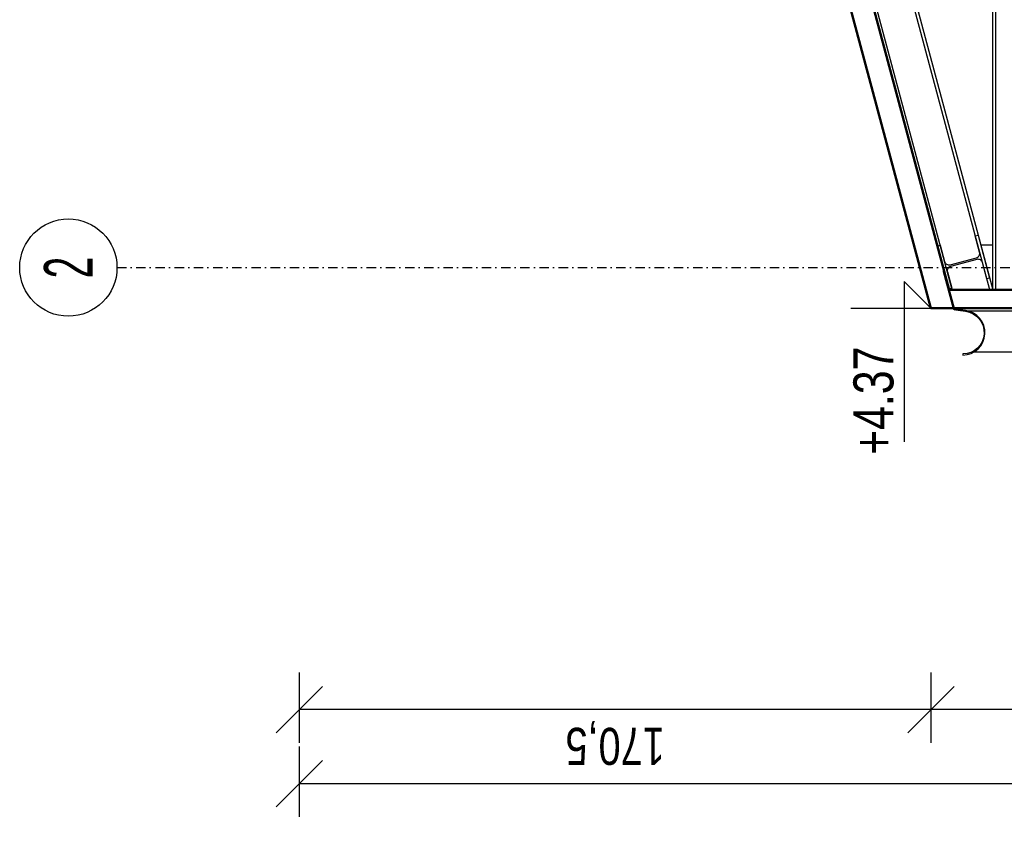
# Model space of a CAD drawing. Header units: centimetres. Extents: x 47725 to 65780, y 1892 to 12037.
# Tile 133 of 156: x 53339 to 53605, y 4366 to 4588. Entities that reach past the tile are written whole.
import ezdxf
from ezdxf.enums import TextEntityAlignment as Align

# ---------------------------------------------------------------- set-up
doc = ezdxf.new("R2010")
doc.units = ezdxf.units.CM
doc.header["$LTSCALE"] = 0.02
doc.linetypes.add('DASHDOT2', pattern=[12.7, 6.35, -3.175, 0, -3.175])
for name, color, linetype in [('33 - linia 2', 3, 'Continuous'), ('A-Grid', 191, 'DASHDOT2'), ('A-Przekrój-cienka', 7, 'Continuous'), ('A-PRZERÓJ', 7, 'Continuous'), ('CKDRZWI_', 7, 'Continuous'), ('CKKOTY_WYS', 3, 'Continuous'), ('CKWYMIAR', 3, 'Continuous')]:
    doc.layers.add(name, color=color, linetype=linetype)
doc.layers.add('CKSCIANY_PRZEKR', color=6, linetype='Continuous', lineweight=50)
doc.styles.add('BA_ARIAL_0.5', font='IC-Romans.shx', dxfattribs={"width": 0.5})
doc.styles.get("Standard").update_dxf_attribs({"font": 'ic-simplex.shx', "width": 0.8})
doc.dimstyles.new('Kopia2 CADKON cm', dxfattribs={"dimscale": 5, "dimtxt": 3, "dimasz": 2.5, "dimexe": 1.8, "dimexo": 5, "dimgap": 0.6, "dimtad": 1, "dimrnd": 0.5, "dimtxsty": 'Standard', "dimblk1": 'OBLIQUE', "dimblk2": 'OBLIQUE', "dimsah": 1, "dimcen": 2.5, "dimadec": 1, "dimazin": 2, "dimtfac": 1, "dimtix": 1, "dimtmove": 2, "dimatfit": 3, "dimldrblk": 'OPEN30', "dimfxl": 2, "dimfxlon": 1, "dimtfill": 1, "dimtolj": 1, "dimarcsym": 0})

# ---------------------------------------------------------------- blocks, each defined once
blk = doc.blocks.new('BA_Axis_Mark')
at = {"linetype": 'Continuous'}
blk.add_circle((0, 0), 37.5, dxfattribs=at)
at = {"linetype": 'Continuous', "style": 'BA_ARIAL_0.5', "width": 0.6}
blk.add_attdef('AXIS_NUMBER', text='', height=37.5, dxfattribs=at).set_placement((0, 0), align=Align.MIDDLE_CENTER)
blk = doc.blocks.new('A$7E8814B2933187')
at = {"color": 7, "linetype": 'Continuous'}
blk.add_line((0, -690), (0, 0), dxfattribs=at)
blk = doc.blocks.new('_OBLIQUE')
at = {"color": 0, "linetype": 'ByBlock'}
blk.add_line((-0.5, -0.5), (0.5, 0.5), dxfattribs=at)
blk = doc.blocks.new('*D1552')
at = {"layer": 'CKWYMIAR', "color": 0, "lineweight": -2}
for p, q in [((53585.01, 4411.32), (53585.01, 4392.32)), ((53672.23, 4411.32), (53672.23, 4392.32)), ((53672.23, 4401.32), (53585.01, 4401.32))]:
    blk.add_line(p, q, dxfattribs=at)
at = {"layer": 'CKWYMIAR', "color": 0, "lineweight": -2, "xscale": 12.5, "yscale": 12.5, "zscale": 12.5, "rotation": 180}
blk.add_blockref('_OBLIQUE', (53585.01, 4401.32), dxfattribs=at)
at = {"layer": 'CKWYMIAR', "color": 0, "lineweight": -2, "xscale": 12.5, "yscale": 12.5, "zscale": 12.5}
blk.add_blockref('_OBLIQUE', (53672.23, 4401.32), dxfattribs=at)
at = {"layer": 'CKWYMIAR', "color": 0, "lineweight": -3, "insert": (53628.62, 4391.32), "char_height": 10, "attachment_point": 5, "rotation": 180, "bg_fill": 3, "box_fill_scale": 1.1, "bg_fill_color": 256, "bg_fill_true_color": 13158600, "bg_fill_transparency": 0}
blk.add_mtext('\\A1;87', dxfattribs=at)
blk = doc.blocks.new('_Open30')
at = {"color": 0, "linetype": 'ByBlock', "lineweight": -2}
for p, q in [((-1, 0.268), (0, 0)), ((0, 0), (-1, -0.268)), ((0, 0), (-1, 0))]:
    blk.add_line(p, q, dxfattribs=at)
blk = doc.blocks.new('*D1553')
at = {"layer": 'CKWYMIAR', "color": 0, "lineweight": -2}
for p, q in [((53414.59, 4411.32), (53414.59, 4392.32)), ((53585.01, 4411.32), (53585.01, 4392.32)), ((53585.01, 4401.32), (53414.59, 4401.32))]:
    blk.add_line(p, q, dxfattribs=at)
at = {"layer": 'CKWYMIAR', "color": 0, "lineweight": -2, "xscale": 12.5, "yscale": 12.5, "zscale": 12.5, "rotation": 180}
blk.add_blockref('_OBLIQUE', (53414.59, 4401.32), dxfattribs=at)
at = {"layer": 'CKWYMIAR', "color": 0, "lineweight": -2, "xscale": 12.5, "yscale": 12.5, "zscale": 12.5}
blk.add_blockref('_OBLIQUE', (53585.01, 4401.32), dxfattribs=at)
at = {"layer": 'CKWYMIAR', "color": 0, "lineweight": -3, "insert": (53499.8, 4392.32), "char_height": 10, "attachment_point": 5, "rotation": 180, "bg_fill": 3, "box_fill_scale": 1.1, "bg_fill_color": 256, "bg_fill_true_color": 13158600, "bg_fill_transparency": 0}
blk.add_mtext('\\A1;170,5', dxfattribs=at)
blk = doc.blocks.new('*D1554')
at = {"layer": 'CKWYMIAR', "color": 0, "lineweight": -2}
for p, q in [((53414.59, 4391.32), (53414.59, 4372.32)), ((54022.23, 4391.32), (54022.23, 4372.32)), ((53414.59, 4381.32), (54022.23, 4381.32))]:
    blk.add_line(p, q, dxfattribs=at)
at = {"layer": 'CKWYMIAR', "color": 0, "lineweight": -2, "xscale": 12.5, "yscale": 12.5, "zscale": 12.5, "rotation": 180}
blk.add_blockref('_OBLIQUE', (53414.59, 4381.32), dxfattribs=at)
at = {"layer": 'CKWYMIAR', "color": 0, "lineweight": -2, "xscale": 12.5, "yscale": 12.5, "zscale": 12.5}
blk.add_blockref('_OBLIQUE', (54022.23, 4381.32), dxfattribs=at)
at = {"layer": 'CKWYMIAR', "color": 0, "lineweight": -3, "insert": (53718.41, 4372.32), "char_height": 10, "attachment_point": 5, "rotation": 180, "bg_fill": 3, "box_fill_scale": 1.1, "bg_fill_color": 256, "bg_fill_true_color": 13158600, "bg_fill_transparency": 0}
blk.add_mtext('\\A1;607,5', dxfattribs=at)
blk = doc.blocks.new('A$7E8AFA1C242BA')
blk.add_lwpolyline([(-12.33, -2.4), (-12.64, -2.4)])
blk.add_arc((-6.59, -2.29), 6.05, 181.0742, 352.2711)
at = {"layer": 'A-Przekrój-cienka'}
for p, q in [((9.93, 2.89), (-0.01, 0.23)), ((9.99, 2.68), (0, 0)), ((9.93, 2.89), (9.99, 2.68)), ((-0.82, -3.08), (-0.48, -0.36)), ((-0.6, -3.1), (-0.26, -0.39))]:
    blk.add_line(p, q, dxfattribs=at)
at = {"layer": 'A-Przekrój-cienka', "extrusion": (0, 0, -1)}
for centre, radius, start, end in [((-0.23, -0.44), 0.711, 6.5576, 70.6278), ((-0.26, -0.45), 0.525, 7.2278, 59.7276), ((6.55, -2.35), 5.78, 187.2278, 359.4911)]:
    blk.add_arc(centre, radius, start, end, dxfattribs=at)
blk = doc.blocks.new('A$7E8B4D2534295')
at = {"layer": '33 - linia 2'}
for points in [[(-6310, -1690.8), (-12, -3.2)], [(-9.3, -120), (-6310, -1808.8), (-6310, -1690.8), (-12, -3.2)], [(-6310, -1699), (-12, -11.5)], [(-6310, -1800.5), (-12, -113)], [(-6190, -1808.8), (-6190, -1776.6)], [(-12, -1922.8), (-6310, -1922.8), (-6310, -1808.8), (-12, -1808.8)], [(-6310, -1816.8), (-12, -1816.8)]]:
    blk.add_lwpolyline(points, dxfattribs=at)
blk.add_lwpolyline([(-6162.5, -1769.3), (-6278.5, -1800.3), (-6280.5, -1792.6), (-6236.6, -1780.8, 0.414214), (-6228.1, -1766.1), (-6247.2, -1694.6, 0.414214), (-6261.9, -1686.2), (-6305.9, -1697.9), (-6308, -1690.2), (-6192, -1659.2), (-6190, -1666.9), (-6233.9, -1678.7, 0.414214), (-6242.4, -1693.4), (-6223.3, -1764.8, 0.414214), (-6208.6, -1773.3), (-6164.6, -1761.5)], format="xyb", close=True, dxfattribs=at)

msp = doc.modelspace()

# ---------------------------------------------------------------- linework, layer by layer
msp.add_line((53596.654, 4497.854), (53994.23, 4497.854))
msp.add_lwpolyline([(53994.23, 4497.854), (53998.786, 4508.854), (53595.085, 4508.854)])
at = {"layer": 'A-Grid', "ltscale": 20}
msp.add_line((53365.419, 4520.604), (54135.635, 4520.604), dxfattribs=at)
at = {"layer": 'CKKOTY_WYS', "ltscale": 0.01}
msp.add_lwpolyline([(53563.409, 4509.605), (53585.009, 4509.604), (53577.809, 4516.804), (53577.807, 4473.604)], dxfattribs=at)
at = {"layer": 'CKSCIANY_PRZEKR'}
msp.add_line((53672.23, 4509.604), (53585.009, 4509.604), dxfattribs=at)
for points in [[(53585.009, 4509.604), (53414.593, 5145.604), (53585.009, 5781.604), (53591.22, 5781.604)], [(53589.88, 5776.604), (53420.805, 5145.604), (53589.88, 4514.604), (53672.183, 4514.604)]]:
    msp.add_lwpolyline(points, dxfattribs=at)

# ---------------------------------------------------------------- block references
at = {"layer": 'A-Grid', "xscale": 0.3500000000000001, "yscale": 0.3500000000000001, "zscale": 0.3500000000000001, "rotation": 89.99999999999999}
msp.add_blockref('BA_Axis_Mark', (53352.294, 4520.604), dxfattribs=at).add_auto_attribs({'AXIS_NUMBER': '2'})
at = {"layer": 'CKDRZWI_', "xscale": 0.1, "yscale": 0.1, "zscale": 0.1, "rotation": 90}
msp.add_blockref('A$7E8814B2933187', (53603.23, 4509.604), dxfattribs=at)

# ---------------------------------------------------------------- texts
at = {"layer": 'CKKOTY_WYS', "ltscale": 0.01, "width": 0.8}
msp.add_text('+4.37', height=10.8, rotation=90, dxfattribs=at).set_placement((53574.877, 4470.044))

# ---------------------------------------------------------------- next in the draw order: dimensions: what is measured, and where the dimension line sits
at = {"layer": 'CKWYMIAR', "lineweight": -3}
dim = msp.add_linear_dim(base=(53585.009, 4401.318), p1=(53672.23, 4509.604), p2=(53585.009, 4509.604), dimstyle='Kopia2 CADKON cm', override={"dimtxt": 2, "dimtoh": 1}, dxfattribs=at)
dim.commit()
dim.dimension.update_dxf_attribs({"geometry": '*D1552', "text_midpoint": (53628.619, 4391.318), "dimtype": 160, "text_rotation": 180})

# ---------------------------------------------------------------- next in the draw order: dimensions: what is measured, and where the dimension line sits
dim = msp.add_linear_dim(base=(53414.593, 4401.318), p1=(53585.009, 4509.604), p2=(53414.593, 5145.604), dimstyle='Kopia2 CADKON cm', override={"dimtxt": 2, "dimtoh": 1}, dxfattribs=at)
dim.commit()
dim.dimension.update_dxf_attribs({"geometry": '*D1553', "text_midpoint": (53499.801, 4392.318), "dimtype": 160, "text_rotation": 180})

# ---------------------------------------------------------------- next in the draw order: dimensions: what is measured, and where the dimension line sits
dim = msp.add_linear_dim(base=(54022.23, 4381.318), p1=(53414.593, 5145.604), p2=(54022.23, 5214.574), dimstyle='Kopia2 CADKON cm', override={"dimtxt": 2, "dimtoh": 1}, dxfattribs=at)
dim.commit()
dim.dimension.update_dxf_attribs({"geometry": '*D1554', "text_midpoint": (53718.411, 4372.318), "dimtype": 160, "text_rotation": 180})

# ---------------------------------------------------------------- next in the draw order: block references
at = {"rotation": 90.00000000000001}
msp.add_blockref('A$7E8AFA1C242BA', (53591.219, 4509.609), dxfattribs=at)
at = {"layer": 'A-PRZERÓJ', "xscale": 0.1, "yscale": 0.1, "zscale": 0.1, "rotation": 90}
msp.add_blockref('A$7E8B4D2534295', (53420.805, 5145.604), dxfattribs=at)

doc.saveas('drawing.dxf')
